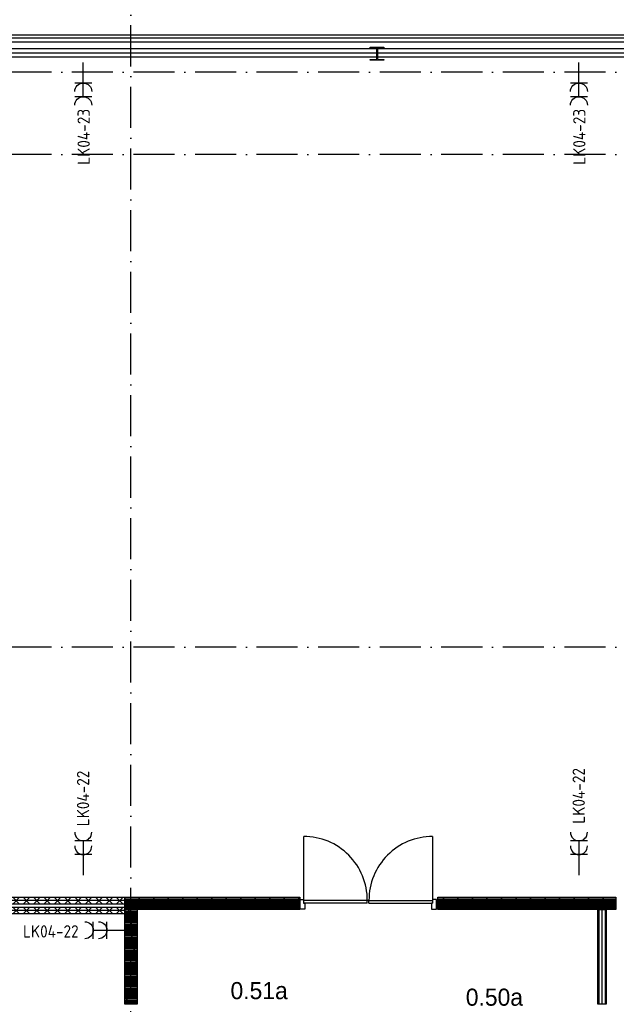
# Model space of a CAD drawing. Header units: millimetres. Extents: x -6587 to 112885, y 244 to 84344.
# Tile 20 of 47: x 15866 to 24590, y 61554 to 75937. Entities that reach past the tile are written whole.
import ezdxf
from ezdxf.enums import TextEntityAlignment as Align

# ---------------------------------------------------------------- set-up
doc = ezdxf.new("R2010")
doc.units = ezdxf.units.MM
doc.header["$LTSCALE"] = 100
doc.linetypes.add('DASHDOT', pattern=[9, 6, -1.5, 0, -1.5])
doc.layers.get('0').update_dxf_attribs({"linetype": 'CONTINUOUS'})
for name, color, linetype in [('AL$7----_STRAMIEN', 1, 'DASHDOT'), ('ALXA7---_KALKZVUIL', 1, 'CONTINUOUS'), ('BOUW', 8, 'CONTINUOUS'), ('EB62203-_ATTRIB', 2, 'CONTINUOUS'), ('EL62203-_KRACHT-WCD230', 3, 'CONTINUOUS')]:
    doc.layers.add(name, color=color, linetype=linetype)
doc.styles.add('1_8', font='iso', dxfattribs={"width": 0.7, "height": 1.8})
doc.styles.add('BURO-025', font='BUROFONT.shx', dxfattribs={"height": 250})

# ---------------------------------------------------------------- blocks, each defined once
blk = doc.blocks.new('ES3W2A')
at = {"ltscale": 0.5}
for p, q in [((1.25, 2), (-1.25, 2)), ((0, 2), (0, -3)), ((1.25, 0), (-1.25, 0))]:
    blk.add_line(p, q, dxfattribs=at)
for centre in [(0, 3.25), (0, 1.25)]:
    blk.add_arc(centre, 1.25, 180, 0, dxfattribs=at)
at = {"ltscale": 0.5, "style": '1_8'}
for tag, flags, p in [('VERMOGEN', 9, (-2.5, 5)), ('GROEP', 8, (0, 5)), ('SCHAK', 8, (2.5, 5)), ('GELIJK', 9, (5, 5)), ('KAST', 9, (7, 5)), ('TAL', 8, (2.5, 5))]:
    blk.add_attdef(tag, text='', height=1.8, rotation=90, dxfattribs=dict(at, flags=flags)).set_placement(p, align=Align.MIDDLE_CENTER)
at = {"ltscale": 0.5, "style": '1_8', "width": 0.7, "flags": 8}
blk.add_attdef('DOEL', text='', height=1.8, rotation=90, dxfattribs=at).set_placement((-2.5, 5), align=Align.MIDDLE_LEFT)
at = {"ltscale": 0.5, "style": '1_8', "flags": 9}
blk.add_attdef('M_CODE', text='', height=1.8, dxfattribs=at).set_placement((0, 0), align=Align.MIDDLE_CENTER)
blk = doc.blocks.new('*U41')
at = {"layer": 'ALXA7---_KALKZVUIL', "color": 0}
for p, q in [((5054, 63030), (5154, 63130)), ((5154, 63030), (5054, 63130)), ((5205, 63030), (5305, 63130)), ((5305, 63030), (5205, 63130)), ((5357, 63030), (5457, 63130)), ((5457, 63030), (5357, 63130)), ((5508, 63030), (5608, 63130)), ((5608, 63030), (5508, 63130)), ((5659, 63030), (5759, 63130)), ((5759, 63030), (5659, 63130)), ((5810, 63030), (5910, 63130)), ((5910, 63030), (5810, 63130)), ((5962, 63030), (6062, 63130)), ((6062, 63030), (5962, 63130)), ((6113, 63030), (6213, 63130)), ((6213, 63030), (6113, 63130)), ((6264, 63030), (6364, 63130)), ((6364, 63030), (6264, 63130)), ((6415, 63030), (6515, 63130)), ((6515, 63030), (6415, 63130)), ((6566, 63030), (6666, 63130)), ((6666, 63030), (6566, 63130)), ((6718, 63030), (6818, 63130)), ((6818, 63030), (6718, 63130)), ((6869, 63030), (6969, 63130)), ((6969, 63030), (6869, 63130)), ((7020, 63030), (7120, 63130)), ((7120, 63030), (7020, 63130)), ((7171, 63030), (7271, 63130)), ((7271, 63030), (7171, 63130)), ((7322, 63030), (7422, 63130)), ((7422, 63030), (7322, 63130)), ((7474, 63030), (7574, 63130)), ((7574, 63030), (7474, 63130)), ((7625, 63030), (7725, 63130)), ((7725, 63030), (7625, 63130)), ((7776, 63030), (7876, 63130)), ((7876, 63030), (7776, 63130)), ((7927, 63030), (8027, 63130)), ((8027, 63030), (7927, 63130)), ((8078, 63030), (8178, 63130)), ((8178, 63030), (8078, 63130)), ((8230, 63030), (8330, 63130)), ((8330, 63030), (8230, 63130)), ((8381, 63030), (8481, 63130)), ((8481, 63030), (8381, 63130)), ((8532, 63030), (8632, 63130)), ((8632, 63030), (8532, 63130)), ((8683, 63030), (8783, 63130)), ((8783, 63030), (8683, 63130)), ((8834, 63030), (8934, 63130)), ((8934, 63030), (8834, 63130)), ((8986, 63030), (9086, 63130)), ((9086, 63030), (8986, 63130)), ((9137, 63030), (9237, 63130)), ((9237, 63030), (9137, 63130)), ((9288, 63030), (9388, 63130)), ((9388, 63030), (9288, 63130)), ((9439, 63030), (9539, 63130)), ((9539, 63030), (9439, 63130)), ((9590, 63030), (9690, 63130)), ((9690, 63030), (9590, 63130)), ((9742, 63030), (9842, 63130)), ((9842, 63030), (9742, 63130)), ((9893, 63030), (9993, 63130)), ((9993, 63030), (9893, 63130)), ((10044, 63030), (10144, 63130)), ((10144, 63030), (10044, 63130)), ((10195, 63030), (10295, 63130)), ((10295, 63030), (10195, 63130)), ((10347, 63030), (10447, 63130)), ((10447, 63030), (10347, 63130)), ((10498, 63030), (10598, 63130)), ((10598, 63030), (10498, 63130)), ((10649, 63030), (10749, 63130)), ((10749, 63030), (10649, 63130)), ((10800, 63030), (10900, 63130)), ((10900, 63030), (10800, 63130)), ((10951, 63030), (11051, 63130)), ((11051, 63030), (10951, 63130)), ((11103, 63030), (11203, 63130)), ((11203, 63030), (11103, 63130)), ((11254, 63030), (11354, 63130)), ((11354, 63030), (11254, 63130)), ((11405, 63030), (11505, 63130)), ((11505, 63030), (11405, 63130)), ((11556, 63030), (11656, 63130)), ((11656, 63030), (11556, 63130)), ((11707, 63030), (11807, 63130)), ((11807, 63030), (11707, 63130)), ((11859, 63030), (11959, 63130)), ((11959, 63030), (11859, 63130)), ((12010, 63030), (12110, 63130)), ((12110, 63030), (12010, 63130)), ((12161, 63030), (12261, 63130)), ((12261, 63030), (12161, 63130)), ((12312, 63030), (12412, 63130)), ((12412, 63030), (12312, 63130)), ((12463, 63030), (12563, 63130)), ((12563, 63030), (12463, 63130)), ((12615, 63030), (12715, 63130)), ((12715, 63030), (12615, 63130)), ((12766, 63030), (12866, 63130)), ((12866, 63030), (12766, 63130)), ((12917, 63030), (13017, 63130)), ((13017, 63030), (12917, 63130)), ((13068, 63030), (13168, 63130)), ((13168, 63030), (13068, 63130)), ((13219, 63030), (13319, 63130)), ((13319, 63030), (13219, 63130)), ((13371, 63030), (13471, 63130)), ((13471, 63030), (13371, 63130)), ((13522, 63030), (13622, 63130)), ((13622, 63030), (13522, 63130)), ((13673, 63030), (13773, 63130)), ((13773, 63030), (13673, 63130)), ((13824, 63030), (13924, 63130)), ((13924, 63030), (13824, 63130)), ((13976, 63030), (14076, 63130)), ((14076, 63030), (13976, 63130)), ((14127, 63030), (14227, 63130)), ((14227, 63030), (14127, 63130)), ((14278, 63030), (14378, 63130)), ((14378, 63030), (14278, 63130)), ((14429, 63030), (14529, 63130)), ((14529, 63030), (14429, 63130)), ((14580, 63030), (14680, 63130)), ((14680, 63030), (14580, 63130)), ((14732, 63030), (14832, 63130)), ((14832, 63030), (14732, 63130)), ((14883, 63030), (14983, 63130)), ((14983, 63030), (14883, 63130)), ((15034, 63030), (15134, 63130)), ((15134, 63030), (15034, 63130)), ((15185, 63030), (15285, 63130)), ((15285, 63030), (15185, 63130)), ((15336, 63030), (15436, 63130)), ((15436, 63030), (15336, 63130)), ((15488, 63030), (15588, 63130)), ((15588, 63030), (15488, 63130)), ((15639, 63030), (15739, 63130)), ((15739, 63030), (15639, 63130)), ((15790, 63030), (15890, 63130)), ((15890, 63030), (15790, 63130)), ((15941, 63030), (16041, 63130)), ((16041, 63030), (15941, 63130)), ((16092, 63030), (16192, 63130)), ((16192, 63030), (16092, 63130)), ((16244, 63030), (16344, 63130)), ((16344, 63030), (16244, 63130)), ((16395, 63030), (16495, 63130)), ((16495, 63030), (16395, 63130)), ((16546, 63030), (16646, 63130)), ((16646, 63030), (16546, 63130)), ((16697, 63030), (16797, 63130)), ((16797, 63030), (16697, 63130)), ((16848, 63030), (16948, 63130)), ((16948, 63030), (16848, 63130)), ((17000, 63030), (17100, 63130)), ((17100, 63030), (17000, 63130)), ((17151, 63030), (17251, 63130)), ((17251, 63030), (17151, 63130)), ((17302, 63030), (17402, 63130)), ((17402, 63030), (17302, 63130))]:
    blk.add_line(p, q, dxfattribs=at)
blk = doc.blocks.new('*U42')
at = {"layer": 'ALXA7---_KALKZVUIL', "color": 0}
for p, q in [((5054, 62887), (5154, 62987)), ((5154, 62887), (5054, 62987)), ((5205, 62887), (5305, 62987)), ((5305, 62887), (5205, 62987)), ((5357, 62887), (5457, 62987)), ((5457, 62887), (5357, 62987)), ((5508, 62887), (5608, 62987)), ((5608, 62887), (5508, 62987)), ((5659, 62887), (5759, 62987)), ((5759, 62887), (5659, 62987)), ((5810, 62887), (5910, 62987)), ((5910, 62887), (5810, 62987)), ((5962, 62887), (6062, 62987)), ((6062, 62887), (5962, 62987)), ((6113, 62887), (6213, 62987)), ((6213, 62887), (6113, 62987)), ((6264, 62887), (6364, 62987)), ((6364, 62887), (6264, 62987)), ((6415, 62887), (6515, 62987)), ((6515, 62887), (6415, 62987)), ((6566, 62887), (6666, 62987)), ((6666, 62887), (6566, 62987)), ((6718, 62887), (6818, 62987)), ((6818, 62887), (6718, 62987)), ((6869, 62887), (6969, 62987)), ((6969, 62887), (6869, 62987)), ((7020, 62887), (7120, 62987)), ((7120, 62887), (7020, 62987)), ((7171, 62887), (7271, 62987)), ((7271, 62887), (7171, 62987)), ((7322, 62887), (7422, 62987)), ((7422, 62887), (7322, 62987)), ((7474, 62887), (7574, 62987)), ((7574, 62887), (7474, 62987)), ((7625, 62887), (7725, 62987)), ((7725, 62887), (7625, 62987)), ((7776, 62887), (7876, 62987)), ((7876, 62887), (7776, 62987)), ((7927, 62887), (8027, 62987)), ((8027, 62887), (7927, 62987)), ((8078, 62887), (8178, 62987)), ((8178, 62887), (8078, 62987)), ((8230, 62887), (8330, 62987)), ((8330, 62887), (8230, 62987)), ((8381, 62887), (8481, 62987)), ((8481, 62887), (8381, 62987)), ((8532, 62887), (8632, 62987)), ((8632, 62887), (8532, 62987)), ((8683, 62887), (8783, 62987)), ((8783, 62887), (8683, 62987)), ((8834, 62887), (8934, 62987)), ((8934, 62887), (8834, 62987)), ((8986, 62887), (9086, 62987)), ((9086, 62887), (8986, 62987)), ((9137, 62887), (9237, 62987)), ((9237, 62887), (9137, 62987)), ((9288, 62887), (9388, 62987)), ((9388, 62887), (9288, 62987)), ((9439, 62887), (9539, 62987)), ((9539, 62887), (9439, 62987)), ((9590, 62887), (9690, 62987)), ((9690, 62887), (9590, 62987)), ((9742, 62887), (9842, 62987)), ((9842, 62887), (9742, 62987)), ((9893, 62887), (9993, 62987)), ((9993, 62887), (9893, 62987)), ((10044, 62887), (10144, 62987)), ((10144, 62887), (10044, 62987)), ((10195, 62887), (10295, 62987)), ((10295, 62887), (10195, 62987)), ((10347, 62887), (10447, 62987)), ((10447, 62887), (10347, 62987)), ((10498, 62887), (10598, 62987)), ((10598, 62887), (10498, 62987)), ((10649, 62887), (10749, 62987)), ((10749, 62887), (10649, 62987)), ((10800, 62887), (10900, 62987)), ((10900, 62887), (10800, 62987)), ((10951, 62887), (11051, 62987)), ((11051, 62887), (10951, 62987)), ((11103, 62887), (11203, 62987)), ((11203, 62887), (11103, 62987)), ((11254, 62887), (11354, 62987)), ((11354, 62887), (11254, 62987)), ((11405, 62887), (11505, 62987)), ((11505, 62887), (11405, 62987)), ((11556, 62887), (11656, 62987)), ((11656, 62887), (11556, 62987)), ((11707, 62887), (11807, 62987)), ((11807, 62887), (11707, 62987)), ((11859, 62887), (11959, 62987)), ((11959, 62887), (11859, 62987)), ((12010, 62887), (12110, 62987)), ((12110, 62887), (12010, 62987)), ((12161, 62887), (12261, 62987)), ((12261, 62887), (12161, 62987)), ((12312, 62887), (12412, 62987)), ((12412, 62887), (12312, 62987)), ((12463, 62887), (12563, 62987)), ((12563, 62887), (12463, 62987)), ((12615, 62887), (12715, 62987)), ((12715, 62887), (12615, 62987)), ((12766, 62887), (12866, 62987)), ((12866, 62887), (12766, 62987)), ((12917, 62887), (13017, 62987)), ((13017, 62887), (12917, 62987)), ((13068, 62887), (13168, 62987)), ((13168, 62887), (13068, 62987)), ((13219, 62887), (13319, 62987)), ((13319, 62887), (13219, 62987)), ((13371, 62887), (13471, 62987)), ((13471, 62887), (13371, 62987)), ((13522, 62887), (13622, 62987)), ((13622, 62887), (13522, 62987)), ((13673, 62887), (13773, 62987)), ((13773, 62887), (13673, 62987)), ((13824, 62887), (13924, 62987)), ((13924, 62887), (13824, 62987)), ((13976, 62887), (14076, 62987)), ((14076, 62887), (13976, 62987)), ((14127, 62887), (14227, 62987)), ((14227, 62887), (14127, 62987)), ((14278, 62887), (14378, 62987)), ((14378, 62887), (14278, 62987)), ((14429, 62887), (14529, 62987)), ((14529, 62887), (14429, 62987)), ((14580, 62887), (14680, 62987)), ((14680, 62887), (14580, 62987)), ((14732, 62887), (14832, 62987)), ((14832, 62887), (14732, 62987)), ((14883, 62887), (14983, 62987)), ((14983, 62887), (14883, 62987)), ((15034, 62887), (15134, 62987)), ((15134, 62887), (15034, 62987)), ((15185, 62887), (15285, 62987)), ((15285, 62887), (15185, 62987)), ((15336, 62887), (15436, 62987)), ((15436, 62887), (15336, 62987)), ((15488, 62887), (15588, 62987)), ((15588, 62887), (15488, 62987)), ((15639, 62887), (15739, 62987)), ((15739, 62887), (15639, 62987)), ((15790, 62887), (15890, 62987)), ((15890, 62887), (15790, 62987)), ((15941, 62887), (16041, 62987)), ((16041, 62887), (15941, 62987)), ((16092, 62887), (16192, 62987)), ((16192, 62887), (16092, 62987)), ((16244, 62887), (16344, 62987)), ((16344, 62887), (16244, 62987)), ((16395, 62887), (16495, 62987)), ((16495, 62887), (16395, 62987)), ((16546, 62887), (16646, 62987)), ((16646, 62887), (16546, 62987)), ((16697, 62887), (16797, 62987)), ((16797, 62887), (16697, 62987)), ((16848, 62887), (16948, 62987)), ((16948, 62887), (16848, 62987)), ((17000, 62887), (17100, 62987)), ((17100, 62887), (17000, 62987)), ((17151, 62887), (17251, 62987)), ((17251, 62887), (17151, 62987)), ((17302, 62887), (17402, 62987)), ((17402, 62887), (17302, 62987))]:
    blk.add_line(p, q, dxfattribs=at)
blk = doc.blocks.new('HEA200')
at = {"color": 0, "linetype": 'Continuous'}
blk.add_lwpolyline([(3.25, 67, -0.41421356), (21.25, 85), (100, 85), (100, 95), (-100, 95), (-100, 85), (-21.25, 85, -0.41421356), (-3.25, 67), (-3.25, -67, -0.41421356), (-21.25, -85), (-100, -85), (-100, -95), (100, -95), (100, -85), (21.25, -85, -0.41421356), (3.25, -67)], format="xyb", close=True, dxfattribs=at)

msp = doc.modelspace()

# ---------------------------------------------------------------- hatches: boundary and pattern name
at = {"layer": 'BOUW'}
h = msp.add_hatch(dxfattribs=at)
h.set_pattern_fill('PREFBET', color=256, style=0)
h.set_pattern_definition([(45, (-24.84, -148.2), (-106.06602, 106.06602), [])])
h.paths.add_polyline_path([(17403, 62938), (17403, 63118), (19962, 63118), (19962, 63098), (19962, 62938), (17583, 62938)])
h = msp.add_hatch(dxfattribs=at)
h.set_pattern_fill('RASTER50', color=256, scale=100, style=0)
h.set_pattern_definition([(0, (-24.838, -148.197), (0, 20), [])])
h.paths.add_polyline_path([(17403, 62938), (17403, 63118), (19962, 63118), (19962, 63098), (19962, 62938), (17583, 62938)])
h = msp.add_hatch(dxfattribs=at)
h.set_pattern_fill('PREFBET', color=256, style=0)
h.set_pattern_definition([(45, (-1939.84, -148.2), (-106.06602, 106.06602), [])])
h.paths.add_polyline_path([(21982, 62938), (21982, 63118), (24583, 63118), (24583, 62938)])
h = msp.add_hatch(dxfattribs=at)
h.set_pattern_fill('RASTER50', color=256, scale=100, style=0)
h.set_pattern_definition([(0, (-1939.838, -148.197), (0, 20), [])])
h.paths.add_polyline_path([(21982, 62938), (21982, 63118), (24583, 63118), (24583, 62938)])
h = msp.add_hatch(dxfattribs=at)
h.set_pattern_fill('PREFBET', color=256, style=0)
h.set_pattern_definition([(45, (-1939.84, -148.2), (-106.06602, 106.06602), [])])
h.paths.add_polyline_path([(23961, 63118), (24398, 63118), (24398, 62938), (24233, 62938), (23961, 63098)])
h = msp.add_hatch(dxfattribs=at)
h.set_pattern_fill('PREFBET', color=256, style=0)
h.set_pattern_definition([(45, (2775.16, 52051.8), (-106.066, 106.066), [])])
h.paths.add_polyline_path([(17403, 62938), (17583, 62938), (17583, 61558), (17403, 61558)])
h = msp.add_hatch(dxfattribs=at)
h.set_pattern_fill('RASTER50', color=256, scale=100, style=0)
h.set_pattern_definition([(0, (2775.162, 52051.803), (0, 20), [])])
h.paths.add_polyline_path([(17403, 62938), (17583, 62938), (17583, 61558), (17403, 61558)])

# ---------------------------------------------------------------- linework, layer by layer
at = {"layer": 'AL$7----_STRAMIEN', "color": 1}
for p, q in [((17493, 5947), (17493, 77762)), ((85638, 75169), (4583, 75169)), ((85638, 73969), (4559, 73969)), ((85638, 73969), (4562, 73969)), ((85638, 66769), (4198, 66769))]:
    msp.add_line(p, q, dxfattribs=at)
at = {"layer": 'BOUW'}
for p, q in [((34233, 75709), (4663, 75709)), ((20948, 63032), (20948, 63072)), ((20973, 63072), (20948, 63072)), ((20973, 63032), (20973, 63072))]:
    msp.add_line(p, q, dxfattribs=at)
for points in [[(34092, 69460), (34233, 69460), (34233, 75709), (4638, 75709), (4638, 41479), (17173, 41483)], [(34092, 69500), (34193, 69500), (34193, 75669), (4678, 75669), (4678, 41519), (17173, 41523)], [(17293, 41299), (17293, 41595), (4754, 41595), (4754, 75614), (26313, 75614)], [(17393, 41299), (17393, 41695), (4854, 41695), (4854, 75514), (26313, 75514)], [(17393, 41770), (4929, 41770), (4929, 75451), (26313, 75451)], [(20018, 64006), (20018, 63072)], [(21903, 64006), (21903, 63072)], [(17403, 63068), (5004, 63068)], [(19962, 63083), (20018, 63083), (20018, 63032), (20035, 63032), (20035, 62944), (19962, 62944), (19962, 63021), (19962, 63021), (19962, 63083), (20018, 63083)], [(20948, 63072), (20018, 63072)], [(20948, 63032), (20018, 63032)], [(20973, 63072), (21903, 63072)], [(20973, 63032), (21903, 63032)], [(21959, 63083), (21903, 63083), (21903, 63032), (21886, 63032), (21886, 62944), (21959, 62944), (21959, 63021), (21959, 63021), (21959, 63083), (21903, 63083)], [(17403, 62925), (5004, 62925)], [(24333, 62938), (24333, 61556)], [(24380, 62938), (24380, 61556)], [(24428, 62938), (24428, 61556)]]:
    msp.add_lwpolyline(points, dxfattribs=at)
for points in [[(17393, 41707), (4866, 41707), (4866, 75514), (26313, 75514), (26313, 75389), (4991, 75389), (4991, 41832), (17393, 41832)], [(17403, 63018), (5004, 63018), (5004, 63118), (17403, 63118)], [(17403, 62938), (17403, 62938), (17403, 63118), (19962, 63118), (19962, 63098), (19962, 62938), (17583, 62938), (17583, 62938)], [(21982, 62938), (21982, 63118), (24583, 63118), (24583, 62938)], [(17403, 62875), (5004, 62875), (5004, 62975), (17403, 62975)], [(17403, 62938), (17403, 62938), (17583, 62938), (17583, 61558), (17403, 61558), (17403, 61558)], [(24443, 62938), (24443, 61556), (24318, 61556), (24318, 62938)]]:
    msp.add_lwpolyline(points, close=True, dxfattribs=at)
for centre, start, end in [((20018, 63075), 359.7902, 89.9639), ((21904, 63075), 90.0361, 180.2098)]:
    msp.add_arc(centre, 931, start, end, dxfattribs=at)

# ---------------------------------------------------------------- block references
at = {"layer": 'BOUW', "xscale": -1}
msp.add_blockref('HEA200', (21093, 75439), dxfattribs=at)
at = {"layer": 'BOUW'}
for name in ['*U41', '*U42']:
    msp.add_blockref(name, (-25, -12), dxfattribs=at)
at = {"layer": 'EL62203-_KRACHT-WCD230'}
ref = msp.add_blockref('ES3W2A', (16796, 75011, 1050), dxfattribs=dict(at, xscale=-100, yscale=100, zscale=100, rotation=180))
ref.add_attrib('GROEP', 'LK04-23', dxfattribs={"layer": 'EB62203-_ATTRIB', "color": 1, "height": 180, "rotation": 90, "style": '1_8', "flags": 8}).set_placement((16802, 73817, 1050), align=Align.MIDDLE_LEFT)
ref = msp.add_blockref('ES3W2A', (24043, 75011, 1050), dxfattribs=dict(at, xscale=-100, yscale=100, zscale=100, rotation=180))
ref.add_attrib('GROEP', 'LK04-23', dxfattribs={"layer": 'EB62203-_ATTRIB', "color": 1, "height": 180, "rotation": 90, "style": '1_8', "flags": 8}).set_placement((24049, 73817, 1050), align=Align.MIDDLE_LEFT)
ref = msp.add_blockref('ES3W2A', (16796, 63742, 1050), dxfattribs=dict(at, xscale=100, yscale=100, zscale=100))
ref.add_attrib('GROEP', 'LK04-22', dxfattribs={"layer": 'EB62203-_ATTRIB', "color": 1, "height": 180, "rotation": 90, "style": '1_8', "flags": 8}).set_placement((16793, 64154, 1050), align=Align.MIDDLE_LEFT)
ref = msp.add_blockref('ES3W2A', (24043, 63742, 1050), dxfattribs=dict(at, xscale=100, yscale=100, zscale=100))
ref.add_attrib('GROEP', 'LK04-22', dxfattribs={"layer": 'EB62203-_ATTRIB', "color": 1, "height": 180, "rotation": 90, "style": '1_8', "flags": 8}).set_placement((24040, 64192, 1050), align=Align.MIDDLE_LEFT)
ref = msp.add_blockref('ES3W2A', (17142, 62636, 1050), dxfattribs=dict(at, xscale=-100, yscale=100, zscale=100, rotation=90))
ref.add_attrib('GROEP', 'LK04-22', dxfattribs={"layer": 'EB62203-_ATTRIB', "color": 1, "height": 180, "style": '1_8', "flags": 8}).set_placement((15915, 62619, 1050), align=Align.MIDDLE_LEFT)

# ---------------------------------------------------------------- texts
at = {"layer": 'BOUW', "style": 'BURO-025'}
for s, p in [('0.51a', (18949, 61629)), ('0.50a', (22389, 61533))]:
    msp.add_text(s, height=250, dxfattribs=at).set_placement(p)

doc.saveas('drawing.dxf')
